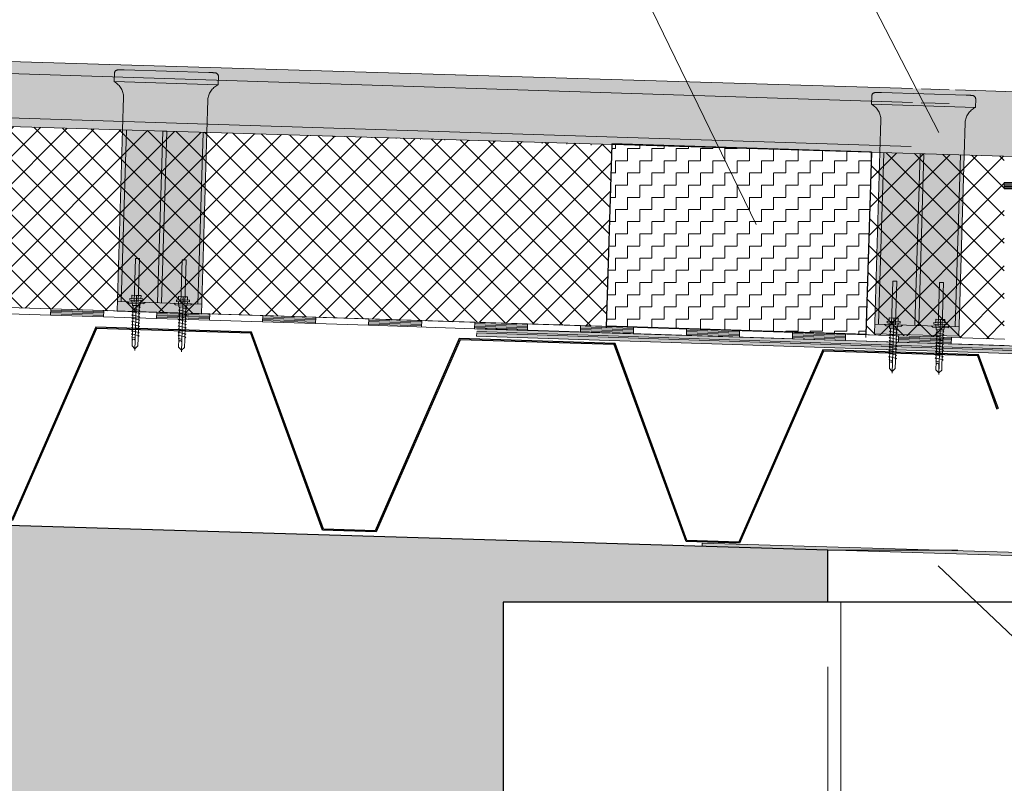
# Model space of a CAD drawing. Header units: metres. Extents: x 1316.5 to 1415.3, y -94.1 to -52.
# Tile 26 of 256: x 1331.7 to 1332.5, y -56.1 to -55.5. Entities that reach past the tile are written whole.
import ezdxf

# ---------------------------------------------------------------- set-up
doc = ezdxf.new("R2010")
doc.units = ezdxf.units.M
doc.header["$PDMODE"] = 65
for name, pattern in [('AUSGEZOGEN', [0]), ('PUNKT2_S9', [0.0015, 0, -0.0015]), ('STRICHLINIE2_S3', [0.055, 0.04, -0.015]), ('STRICHPUNKT2_S5', [0.1, 0.07, -0.01, 0.01, -0.01]), ('VERDECKT2_S2', [0.03, 0.02, -0.01])]:
    doc.linetypes.add(name, pattern=pattern)
for name, color, linetype, lineweight in [('XR$8$Achsen', 4, 'AUSGEZOGEN', 13), ('XR$8$Allgemein', 4, 'AUSGEZOGEN', 13), ('XR$8$Dach', 3, 'AUSGEZOGEN', 18), ('XR$8$Design', 4, 'AUSGEZOGEN', 13), ('XR$8$FILLINGS', 253, 'AUSGEZOGEN', 13), ('XR$8$ISO', 252, 'AUSGEZOGEN', 13), ('XR$8$KALZIP', 7, 'AUSGEZOGEN', 13), ('XR$8$Maßlinie 1_50', 7, 'AUSGEZOGEN', 25), ('XR$8$Muster', 4, 'AUSGEZOGEN', 13), ('XR$8$Möblierung', 4, 'AUSGEZOGEN', 13), ('XR$8$V25', 4, 'AUSGEZOGEN', 13), ('XR$8$V5', 7, 'AUSGEZOGEN', 13), ('XR$8$Wand', 1, 'AUSGEZOGEN', 50), ('XR$8$Wand Mauerwerk tr_1', 42, 'AUSGEZOGEN', 18)]:
    doc.layers.add(name, color=color, linetype=linetype, lineweight=lineweight)
doc.styles.add('ARIAL', font='arial.ttf')
doc.dimstyles.new('DIMSTYLE_4', dxfattribs={"dimtxt": 0.04, "dimasz": 0.03, "dimexe": 0, "dimexo": 1e-06, "dimgap": 0.02, "dimtad": 2, "dimdec": 1, "dimlfac": 100, "dimrnd": 0.5, "dimzin": 4, "dimdsep": 46, "dimtxsty": 'ARIAL', "dimblk1": 'ALL_ML_KREIS', "dimblk2": 'ALL_ML_KREIS', "dimsah": 1, "dimcen": 0, "dimse1": 1, "dimse2": 1, "dimclrd": 7, "dimclre": 7, "dimclrt": 7, "dimadec": 0, "dimazin": 0, "dimtfac": 1, "dimtdec": 0, "dimtix": 1, "dimtmove": 2, "dimatfit": 3, "dimfxl": 0, "dimtzin": 0, "dimlwd": 0, "dimlwe": 25, "dimarcsym": 0})
pattern_1 = [(45, (0, 0), (-0.01060660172, 0.01060660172), []), (135, (0, 0), (-0.01060660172, -0.01060660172), [])]

# ---------------------------------------------------------------- blocks, each defined once
blk = doc.blocks.new('ALL_ML_KREIS')
at = {"color": 0, "linetype": 'ByBlock', "lineweight": -2}
for p, q in [((0, -0.5), (0, 0.5)), ((-1, 0), (0.5, 0))]:
    blk.add_line(p, q, dxfattribs=at)
blk.add_circle((0, 0), 0.15, dxfattribs=at)
blk = doc.blocks.new('*D598')
at = {"layer": 'DEFPOINTS', "color": 7, "linetype": 'AUSGEZOGEN', "lineweight": 25, "transparency": 33554687}
for p in [(1332.3417, -55.91231), (1332.3417, -56.70231), (1333.31359, -56.70231)]:
    blk.add_point(p, dxfattribs=at)
at = {"layer": 'XR$8$Maßlinie 1_50', "color": 7, "linetype": 'AUSGEZOGEN', "lineweight": -2, "transparency": 33554687}
blk.add_line((1333.31359, -56.70231), (1333.31359, -55.91231), dxfattribs=at)
at = {"layer": 'XR$8$Maßlinie 1_50', "color": 7, "linetype": 'AUSGEZOGEN', "lineweight": 25, "transparency": 33554687, "xscale": 0.03, "yscale": 0.03, "zscale": 0.03}
for p, rotation in [((1333.31359, -55.91231), 90), ((1333.31359, -56.70231), 270)]:
    blk.add_blockref('ALL_ML_KREIS', p, dxfattribs=dict(at, rotation=rotation))
at = {"layer": 'XR$8$Maßlinie 1_50', "color": 7, "linetype": 'AUSGEZOGEN', "lineweight": 25, "transparency": 33554687, "insert": (1333.28291, -56.30916), "char_height": 0.04, "width": 0.16, "attachment_point": 5, "rotation": 90, "style": 'ARIAL'}
blk.add_mtext('\\A1;{\\A1;{79\\H0.026400;\\S^ ;}}', dxfattribs=at)
blk = doc.blocks.new('COMPLEXOBJECT_109')
at = {"layer": 'XR$8$V5', "color": 7, "transparency": 33554687}
for p, q in [((1332.07133, -55.74496), (1332.07117, -55.74745)), ((1332.4917, -55.75883), (1332.07125, -55.74496)), ((1332.48905, -55.76124), (1332.07117, -55.74745)), ((1332.48936, -55.91423), (1332.48905, -55.76124)), ((1332.2449, -55.9069), (1332.24485, -55.9094)), ((1332.4917, -55.91681), (1332.24485, -55.9094)), ((1332.48936, -55.91423), (1332.2449, -55.9069))]:
    blk.add_line(p, q, dxfattribs=at)
at = {"layer": 'XR$8$V5', "color": 7, "linetype": 'AUSGEZOGEN', "transparency": 33554687}
blk.add_line((1332.4917, -55.91681), (1332.4917, -55.75883), dxfattribs=at)
blk = doc.blocks.new('MUSTERELEMENT_58')
at = {"layer": 'XR$8$Design', "color": 4, "linetype": 'AUSGEZOGEN', "lineweight": 13, "transparency": 33554687}
for p, q in [((1332.47753, -55.6292), (1332.65379, -55.6291)), ((1332.47753, -55.6292), (1332.47753, -55.6342)), ((1332.47753, -55.6302), (1332.56566, -55.63015)), ((1332.47753, -55.6312), (1332.56566, -55.63115)), ((1332.47753, -55.6322), (1332.56566, -55.63215)), ((1332.56566, -55.62915), (1332.56566, -55.63415)), ((1332.65379, -55.6291), (1332.65379, -55.6291)), ((1332.65379, -55.6291), (1332.65379, -55.6341)), ((1332.65379, -55.6291), (1332.65379, -55.6341)), ((1332.65379, -55.6301), (1332.65379, -55.6301)), ((1332.65379, -55.6311), (1332.65379, -55.6311)), ((1332.65379, -55.6321), (1332.65379, -55.6321)), ((1332.47753, -55.6332), (1332.56566, -55.63315)), ((1332.47753, -55.6342), (1332.65379, -55.6341)), ((1332.65379, -55.6331), (1332.65379, -55.6331)), ((1332.65379, -55.6341), (1332.65379, -55.6341))]:
    blk.add_line(p, q, dxfattribs=at)
blk = doc.blocks.new('U7')
at = {"linetype": 'AUSGEZOGEN', "transparency": 33554687}
for p, q in [((-5, 1.97), (-5, 1.17)), ((-4.9, 2.07), (4.9, 2.07)), ((-4.9, 1.07), (4.9, 1.07)), ((-3.5, 3.87), (-3.5, 2.27)), ((-3.46, 0.82), (-2.94, -2.1)), ((-3.3, 4.07), (-0.2, 4.07)), ((0, 3.87), (0, 2.07)), ((0.2, 4.07), (3.3, 4.07)), ((3.46, 0.82), (2.94, -2.1)), ((3.5, 3.87), (3.5, 2.27)), ((5, 1.97), (5, 1.17)), ((-2.33, -2.93), (-3, -3.2)), ((0, -2.99), (-3, -3.2)), ((-3, -3.2), (-2.33, -3.68)), ((3, -4.1), (-3, -5.15)), ((-2.33, -4.89), (-3, -5.15)), ((-3, -5.15), (-2.33, -5.63)), ((3, -6.05), (-3, -7.1)), ((-2.84, -2.18), (2.84, -2.18)), ((-2.77, -2.18), (-2.75, -2.35)), ((-2.33, -2.73), (-2.33, -2.93)), ((-2.33, -3.68), (-2.33, -4.89)), ((-2.33, -5.63), (-2.33, -6.84)), ((2.32, -2.73), (2.32, -3.91)), ((2.32, -3.91), (3, -4.1)), ((3, -4.1), (2.32, -4.65)), ((2.32, -4.65), (2.32, -5.86)), ((2.32, -5.86), (3, -6.05)), ((3, -6.05), (2.32, -6.6)), ((2.77, -2.18), (2.75, -2.35)), ((-2.33, -6.84), (-3, -7.1)), ((-3, -7.1), (-2.33, -7.58)), ((3, -8), (-3, -9.05)), ((-2.33, -8.79), (-3, -9.05)), ((-3, -9.05), (-2.33, -9.53)), ((3, -9.95), (-3, -11)), ((-2.33, -10.74), (-3, -11)), ((-3, -11), (-2.33, -11.48)), ((3, -11.9), (-3, -12.95)), ((-2.33, -7.58), (-2.33, -8.79)), ((-2.33, -9.53), (-2.33, -10.74)), ((-2.33, -11.48), (-2.33, -12.69)), ((2.32, -6.6), (2.32, -7.81)), ((2.32, -7.81), (3, -8)), ((3, -8), (2.32, -8.55)), ((2.32, -8.55), (2.32, -9.76)), ((2.32, -9.76), (3, -9.95)), ((3, -9.95), (2.32, -10.5)), ((2.32, -10.5), (2.32, -11.71)), ((2.32, -11.71), (3, -11.9)), ((3, -11.9), (2.32, -12.45)), ((-2.33, -12.69), (-3, -12.95)), ((-3, -12.95), (-2.33, -13.43)), ((3, -13.85), (-3, -14.9)), ((-2.33, -14.64), (-3, -14.9)), ((-3, -14.9), (-2.33, -15.38)), ((3, -15.8), (-3, -16.85)), ((-2.33, -16.59), (-3, -16.85)), ((-3, -16.85), (-2.33, -17.33)), ((3, -17.75), (-3, -18.8)), ((-2.33, -13.43), (-2.33, -14.64)), ((-2.33, -15.38), (-2.33, -16.59)), ((-2.33, -17.33), (-2.3, -18.53)), ((3, -17.75), (2.3, -18.32)), ((2.32, -12.45), (2.32, -13.66)), ((2.32, -13.66), (3, -13.85)), ((3, -13.85), (2.32, -14.4)), ((2.32, -14.4), (2.32, -15.61)), ((2.32, -15.61), (3, -15.8)), ((3, -15.8), (2.32, -16.35)), ((2.32, -16.35), (2.32, -17.33)), ((2.32, -17.33), (2.32, -17.56)), ((2.32, -17.56), (3, -17.75)), ((-2.3, -18.53), (-3, -18.8)), ((-3, -18.8), (-2.28, -19.31)), ((3, -19.7), (-3, -20.75)), ((-2.26, -20.47), (-3, -20.75)), ((-3, -20.75), (-2.24, -21.28)), ((-2.28, -19.31), (-2.26, -20.47)), ((-2.24, -21.28), (-2.23, -22.18)), ((-2.23, -22.18), (-2.23, -27.06)), ((0, -24.04), (0, -28.93)), ((2.61, -21.73), (0.4, -22.03)), ((2.23, -22.07), (2.22, -22.18)), ((2.22, -22.18), (2.22, -27.06)), ((2.61, -21.73), (2.23, -22.07)), ((2.26, -20.3), (2.24, -21.58)), ((2.24, -21.58), (2.61, -21.73)), ((3, -19.7), (2.26, -20.3)), ((2.3, -18.32), (2.28, -19.5)), ((2.28, -19.5), (3, -19.7)), ((-2.23, -27.06), (0, -28.93)), ((2.22, -27.06), (0, -28.93))]:
    blk.add_line(p, q, dxfattribs=at)
at = {"linetype": 'STRICHPUNKT2_S5', "transparency": 33554687}
blk.add_line((0, 3.87), (0, -29.93), dxfattribs=at)
at = {"linetype": 'AUSGEZOGEN', "transparency": 33554687}
for centre, radius, start, end in [((-4.9, 1.97), 0.1, 90, 180), ((-4.9, 1.17), 0.1, 180, 270), ((-3.75, 0.77), 0.3, 10, 90), ((-3.7, 2.27), 0.2, 270, 0), ((-3.3, 3.87), 0.2, 90, 180), ((-0.2, 3.87), 0.2, 0, 90), ((0.2, 3.87), 0.2, 90, 180), ((3.3, 3.87), 0.2, 0, 90), ((3.75, 0.77), 0.3, 90, 170), ((3.7, 2.27), 0.2, 180, 270), ((4.9, 1.97), 0.1, 0, 90), ((4.9, 1.17), 0.1, 270, 0), ((-2.84, -2.08), 0.1, 190, 270), ((-2.65, -2.33), 0.1, 190, 270), ((-2.63, -2.73), 0.3, 0, 90), ((2.62, -2.73), 0.3, 90, 180), ((2.65, -2.33), 0.1, 270, 350), ((2.84, -2.08), 0.1, 270, 350), ((1.11, -24.04), 1.11, 0, 180)]:
    blk.add_arc(centre, radius, start, end, dxfattribs=at)
blk = doc.blocks.new('NE160s')
at = {"linetype": 'STRICHLINIE2_S3', "transparency": 33554687}
for p, q in [((-32.5, 221), (32.5, 221)), ((-40, 217.84), (-40, 210)), ((40, 217.84), (40, 210)), ((-40, 210), (-40, 210)), ((-40, 210), (40, 210)), ((40, 210), (40, 210)), ((-32.5, 196), (-32.5, 166)), ((32.5, 196), (32.5, 166))]:
    blk.add_line(p, q, dxfattribs=at)
at = {"color": 4, "transparency": 33554687}
for p, q in [((-32.5, 166), (-29.5, 166)), ((-32.5, 166), (-32.5, 0)), ((-29.5, 166), (-29.5, 8.8)), ((-1.5, 166), (1.5, 166)), ((-1.5, 166), (-1.5, 8.8)), ((-1.5, 166), (1.5, 166)), ((1.5, 166), (1.5, 8.8)), ((29.5, 166), (29.5, 8.8)), ((32.5, 166), (29.5, 166)), ((32.5, 166), (32.5, 0)), ((32.5, 8.8), (-32.5, 8.8)), ((32.5, 0), (-32.5, 0))]:
    blk.add_line(p, q, dxfattribs=at)
for points in [[(-19.5, 8.8), (-19.5, 48.8), (-16.5, 48.8), (-16.5, 8.8)], [(19.5, 8.8), (19.5, 48.8), (16.5, 48.8), (16.5, 8.8)], [(-25, 8.8), (-24, 7.8), (-24, 7.5), (-12, 7.5), (-12, 7.8), (-11, 8.8)], [(25, 8.8), (24, 7.8), (24, 7.5), (12, 7.5), (12, 7.8), (11, 8.8)]]:
    blk.add_lwpolyline(points, dxfattribs=at)
at = {"linetype": 'STRICHLINIE2_S3', "transparency": 33554687}
for centre, radius, start, end in [((-37, 217.84), 3, 92.12681, 180), ((0, -778.47), 1000, 91.86244, 92.12681), ((0, -778.47), 1000, 87.87319, 88.13756), ((37, 217.84), 3, 0, 87.87319), ((-49.32, 196), 16.82, 0, 56.35718), ((49.32, 196), 16.82, 123.64282, 180)]:
    blk.add_arc(centre, radius, start, end, dxfattribs=at)
blk = doc.blocks.new('MUSTERELEMENT_60')
at = {"layer": 'XR$8$Design', "color": 4, "linetype": 'AUSGEZOGEN', "lineweight": 13, "transparency": 33554687}
for p, q in [((1331.66187, -55.7238), (1331.74346, -55.7264)), ((1331.66172, -55.7288), (1331.7433, -55.7314)), ((1331.74346, -55.7264), (1331.7433, -55.7314)), ((1331.74346, -55.7264), (1331.7433, -55.7314)), ((1331.7433, -55.7314), (1331.82488, -55.734)), ((1331.74333, -55.7304), (1331.78412, -55.7317)), ((1331.74336, -55.7294), (1331.78415, -55.7307)), ((1331.74339, -55.7284), (1331.78418, -55.7297)), ((1331.74342, -55.7274), (1331.78422, -55.7287)), ((1331.74346, -55.7264), (1331.82504, -55.729)), ((1331.78425, -55.7277), (1331.78409, -55.7327)), ((1331.82504, -55.729), (1331.82488, -55.734)), ((1331.82504, -55.729), (1331.82488, -55.734)), ((1331.82497, -55.731), (1331.86577, -55.7323)), ((1331.82501, -55.73), (1331.8658, -55.7313)), ((1331.82504, -55.729), (1331.90662, -55.7316)), ((1331.86583, -55.7303), (1331.86567, -55.7353)), ((1331.82488, -55.734), (1331.90646, -55.7366)), ((1331.82491, -55.733), (1331.8657, -55.7343)), ((1331.82494, -55.732), (1331.86573, -55.7333)), ((1331.90662, -55.7316), (1331.90646, -55.7366)), ((1331.90662, -55.7316), (1331.90646, -55.7366)), ((1331.90646, -55.7366), (1331.98804, -55.7392)), ((1331.90649, -55.7356), (1331.94728, -55.7369)), ((1331.90652, -55.7346), (1331.94732, -55.7359)), ((1331.90656, -55.7336), (1331.94735, -55.7349)), ((1331.90659, -55.7326), (1331.94738, -55.7339)), ((1331.90662, -55.7316), (1331.9882, -55.7342)), ((1331.94741, -55.7329), (1331.94725, -55.7379)), ((1331.9882, -55.7342), (1331.98804, -55.7392)), ((1331.9882, -55.7342), (1331.98804, -55.7392)), ((1331.98807, -55.7382), (1332.02887, -55.7395)), ((1331.98811, -55.7372), (1332.0289, -55.7385)), ((1331.98814, -55.7362), (1332.02893, -55.7375)), ((1331.98817, -55.7352), (1332.02896, -55.7365)), ((1331.9882, -55.7342), (1332.06978, -55.7368)), ((1332.02899, -55.7355), (1332.02883, -55.7405)), ((1332.06978, -55.7368), (1332.06962, -55.7418)), ((1332.06978, -55.7368), (1332.06962, -55.7418)), ((1332.06972, -55.7388), (1332.11051, -55.7401)), ((1332.06975, -55.7378), (1332.11054, -55.7391)), ((1332.06978, -55.7368), (1332.15137, -55.7394)), ((1332.11057, -55.7381), (1332.11041, -55.7431)), ((1331.98804, -55.7392), (1332.06962, -55.7418)), ((1332.06962, -55.7418), (1332.15121, -55.7444)), ((1332.06966, -55.7408), (1332.11045, -55.7421)), ((1332.06969, -55.7398), (1332.11048, -55.7411)), ((1332.15137, -55.7394), (1332.15121, -55.7444)), ((1332.15137, -55.7394), (1332.15121, -55.7444)), ((1332.15121, -55.7444), (1332.23279, -55.747)), ((1332.15124, -55.7434), (1332.19203, -55.7447)), ((1332.15127, -55.7424), (1332.19206, -55.7437)), ((1332.1513, -55.7414), (1332.19209, -55.7427)), ((1332.15133, -55.7404), (1332.19212, -55.7417)), ((1332.15137, -55.7394), (1332.23295, -55.742)), ((1332.19216, -55.7407), (1332.192, -55.7457)), ((1332.23295, -55.742), (1332.23279, -55.747)), ((1332.23295, -55.742), (1332.23279, -55.747)), ((1332.23282, -55.746), (1332.27361, -55.7473)), ((1332.23285, -55.745), (1332.27364, -55.7463)), ((1332.23288, -55.744), (1332.27367, -55.7453)), ((1332.23292, -55.743), (1332.27371, -55.7443)), ((1332.23295, -55.742), (1332.31453, -55.7446)), ((1332.27374, -55.7433), (1332.27358, -55.7483)), ((1332.31453, -55.7446), (1332.31437, -55.7496)), ((1332.31453, -55.7446), (1332.31437, -55.7496)), ((1332.31446, -55.7466), (1332.35526, -55.7479)), ((1332.3145, -55.7456), (1332.35529, -55.7469)), ((1332.31453, -55.7446), (1332.39611, -55.7472)), ((1332.35532, -55.7459), (1332.35516, -55.7509)), ((1332.23279, -55.747), (1332.31437, -55.7496)), ((1332.31437, -55.7496), (1332.39595, -55.7522)), ((1332.3144, -55.7486), (1332.35519, -55.7499)), ((1332.31443, -55.7476), (1332.35522, -55.7489)), ((1332.39611, -55.7472), (1332.39595, -55.7522)), ((1332.39611, -55.7472), (1332.39595, -55.7522)), ((1332.39595, -55.7522), (1332.47753, -55.7548)), ((1332.39598, -55.7512), (1332.43677, -55.7525)), ((1332.39601, -55.7502), (1332.43681, -55.7515)), ((1332.39605, -55.7492), (1332.43684, -55.7505)), ((1332.39608, -55.7482), (1332.43687, -55.7495)), ((1332.39611, -55.7472), (1332.47769, -55.74981)), ((1332.4369, -55.74851), (1332.43674, -55.7535))]:
    blk.add_line(p, q, dxfattribs=at)

msp = doc.modelspace()

# ---------------------------------------------------------------- hatches: boundary and pattern name
at = {"layer": 'XR$8$Achsen', "linetype": 'AUSGEZOGEN', "lineweight": 35, "transparency": 33554687}
msp.add_hatch(color=253, dxfattribs=at).paths.add_polyline_path([(1332.48942, -55.75534), (1332.07154, -55.74156), (1332.07138, -55.74405), (1332.49176, -55.75792), (1332.4917, -55.64337), (1332.48921, -55.64337)])
at = {"layer": 'XR$8$Allgemein', "linetype": 'AUSGEZOGEN', "lineweight": 13, "transparency": 33554687}
h = msp.add_hatch(dxfattribs=at)
h.set_pattern_fill('SCHRAFFUR_6', color=4, scale=0.01, style=0, pattern_type=2)
h.set_pattern_definition(pattern_1)
h.paths.add_polyline_path([(1332.17106, -55.74019), (1332.17527, -55.59991), (1331.00906, -55.56494), (1331.00906, -55.70315)], flags=0)
h = msp.add_hatch(dxfattribs=at)
h.set_pattern_fill('SCHRAFFUR_6', color=4, scale=0.01, style=0, pattern_type=2)
h.set_pattern_definition(pattern_1)
h.paths.add_polyline_path([(1332.47753, -55.60898), (1332.37518, -55.6059), (1332.37096, -55.74638), (1332.47753, -55.74996)], flags=0)
at = {"layer": 'XR$8$FILLINGS', "transparency": 33554687}
for color, points in [(254, [(1332.74785, -55.61706), (1332.76778, -55.61997), (1332.76935, -55.56765), (1331.74609, -55.53702), (1331.00906, -55.51492), (1331.00906, -55.56494), (1331.75027, -55.5872)]), (253, [(1331.79452, -55.72829), (1331.85949, -55.73024), (1331.86427, -55.56941), (1331.8643, -55.56888), (1331.86434, -55.56835), (1331.8644, -55.56782), (1331.86447, -55.56729), (1331.86456, -55.56676), (1331.86467, -55.56624), (1331.8648, -55.56572), (1331.86494, -55.56521), (1331.86509, -55.5647), (1331.86527, -55.56419), (1331.86546, -55.5637), (1331.86566, -55.5632), (1331.86588, -55.56272), (1331.86612, -55.56224), (1331.86637, -55.56177), (1331.86664, -55.56131), (1331.86692, -55.56085), (1331.86721, -55.56041), (1331.86752, -55.55997), (1331.86784, -55.55955), (1331.86818, -55.55913), (1331.86853, -55.55873), (1331.86889, -55.55834), (1331.86926, -55.55795), (1331.86965, -55.55759), (1331.87004, -55.55723), (1331.87045, -55.55689), (1331.87087, -55.55655), (1331.8713, -55.55624), (1331.87174, -55.55593), (1331.87219, -55.55565), (1331.87242, -55.54781), (1331.87242, -55.54766), (1331.87242, -55.54751), (1331.8724, -55.54736), (1331.87238, -55.54722), (1331.87235, -55.54707), (1331.87232, -55.54693), (1331.87228, -55.54678), (1331.87223, -55.54664), (1331.87217, -55.54651), (1331.87211, -55.54637), (1331.87204, -55.54624), (1331.87196, -55.54611), (1331.87188, -55.54599), (1331.87179, -55.54587), (1331.87169, -55.54576), (1331.8716, -55.54565), (1331.87149, -55.54554), (1331.87138, -55.54544), (1331.87127, -55.54535), (1331.87115, -55.54526), (1331.87102, -55.54518), (1331.87089, -55.5451), (1331.87076, -55.54503), (1331.87063, -55.54497), (1331.87049, -55.54491), (1331.87035, -55.54486), (1331.87021, -55.54482), (1331.87007, -55.54479), (1331.86992, -55.54476), (1331.86977, -55.54474), (1331.86963, -55.54472), (1331.86948, -55.54471), (1331.86933, -55.5447), (1331.86918, -55.54469), (1331.86903, -55.54468), (1331.86888, -55.54467), (1331.86873, -55.54466), (1331.86859, -55.54465), (1331.86844, -55.54464), (1331.86829, -55.54464), (1331.86814, -55.54463), (1331.86799, -55.54462), (1331.86784, -55.54461), (1331.86769, -55.5446), (1331.86755, -55.54459), (1331.8674, -55.54458), (1331.86725, -55.54457), (1331.8671, -55.54456), (1331.86695, -55.54455), (1331.8668, -55.54454), (1331.86665, -55.54453), (1331.86651, -55.54452), (1331.86636, -55.54451), (1331.86621, -55.5445), (1331.86606, -55.54449), (1331.86591, -55.54448), (1331.86576, -55.54447), (1331.86561, -55.54446), (1331.86547, -55.54445), (1331.86532, -55.54444), (1331.86517, -55.54443), (1331.86502, -55.54443), (1331.80005, -55.54248), (1331.7999, -55.54248), (1331.79975, -55.54248), (1331.7996, -55.54248), (1331.79945, -55.54248), (1331.79931, -55.54248), (1331.79916, -55.54248), (1331.79901, -55.54248), (1331.79886, -55.54248), (1331.79871, -55.54248), (1331.79856, -55.54248), (1331.79841, -55.54248), (1331.79826, -55.54248), (1331.79811, -55.54248), (1331.79797, -55.54248), (1331.79782, -55.54248), (1331.79767, -55.54249), (1331.79752, -55.54249), (1331.79737, -55.54249), (1331.79722, -55.54249), (1331.79707, -55.54249), (1331.79692, -55.54249), (1331.79678, -55.54249), (1331.79663, -55.54249), (1331.79648, -55.54249), (1331.79633, -55.54249), (1331.79618, -55.54249), (1331.79603, -55.5425), (1331.79588, -55.5425), (1331.79573, -55.5425), (1331.79558, -55.5425), (1331.79544, -55.5425), (1331.79529, -55.5425), (1331.79514, -55.54252), (1331.79499, -55.54254), (1331.79485, -55.54256), (1331.7947, -55.5426), (1331.79456, -55.54264), (1331.79442, -55.54268), (1331.79428, -55.54274), (1331.79415, -55.5428), (1331.79401, -55.54287), (1331.79389, -55.54294), (1331.79376, -55.54302), (1331.79364, -55.54311), (1331.79353, -55.5432), (1331.79341, -55.5433), (1331.79331, -55.54341), (1331.79321, -55.54352), (1331.79311, -55.54363), (1331.79302, -55.54375), (1331.79294, -55.54387), (1331.79286, -55.544), (1331.79279, -55.54413), (1331.79272, -55.54426), (1331.79267, -55.5444), (1331.79262, -55.54454), (1331.79257, -55.54468), (1331.79253, -55.54482), (1331.7925, -55.54497), (1331.79248, -55.54511), (1331.79247, -55.54526), (1331.79246, -55.54541), (1331.79222, -55.55325), (1331.79265, -55.55356), (1331.79307, -55.55389), (1331.79348, -55.55423), (1331.79388, -55.55459), (1331.79427, -55.55496), (1331.79464, -55.55534), (1331.79501, -55.55573), (1331.79536, -55.55613), (1331.79569, -55.55654), (1331.79602, -55.55697), (1331.79633, -55.5574), (1331.79662, -55.55785), (1331.79691, -55.5583), (1331.79717, -55.55876), (1331.79743, -55.55923), (1331.79766, -55.55971), (1331.79789, -55.56019), (1331.79809, -55.56068), (1331.79828, -55.56118), (1331.79846, -55.56169), (1331.79862, -55.5622), (1331.79876, -55.56271), (1331.79889, -55.56323), (1331.799, -55.56375), (1331.79909, -55.56428), (1331.79917, -55.5648), (1331.79923, -55.56533), (1331.79927, -55.56587), (1331.7993, -55.5664), (1331.79931, -55.56693), (1331.7993, -55.56747)]), (253, [(1332.37757, -55.74572), (1332.44254, -55.74767), (1332.44732, -55.58685), (1332.44734, -55.58631), (1332.44738, -55.58578), (1332.44744, -55.58525), (1332.44752, -55.58472), (1332.44761, -55.5842), (1332.44772, -55.58367), (1332.44784, -55.58316), (1332.44798, -55.58264), (1332.44814, -55.58213), (1332.44831, -55.58163), (1332.4485, -55.58113), (1332.44871, -55.58064), (1332.44893, -55.58015), (1332.44916, -55.57967), (1332.44942, -55.5792), (1332.44968, -55.57874), (1332.44996, -55.57828), (1332.45026, -55.57784), (1332.45057, -55.5774), (1332.45089, -55.57698), (1332.45122, -55.57656), (1332.45157, -55.57616), (1332.45193, -55.57577), (1332.45231, -55.57539), (1332.45269, -55.57502), (1332.45309, -55.57466), (1332.4535, -55.57432), (1332.45392, -55.57399), (1332.45435, -55.57367), (1332.45478, -55.57337), (1332.45523, -55.57308), (1332.45547, -55.56524), (1332.45547, -55.56509), (1332.45546, -55.56494), (1332.45545, -55.56479), (1332.45543, -55.56465), (1332.4554, -55.5645), (1332.45536, -55.56436), (1332.45532, -55.56422), (1332.45527, -55.56408), (1332.45521, -55.56394), (1332.45515, -55.5638), (1332.45508, -55.56367), (1332.45501, -55.56355), (1332.45492, -55.56342), (1332.45483, -55.5633), (1332.45474, -55.56319), (1332.45464, -55.56308), (1332.45454, -55.56297), (1332.45443, -55.56287), (1332.45431, -55.56278), (1332.45419, -55.56269), (1332.45407, -55.56261), (1332.45394, -55.56253), (1332.45381, -55.56246), (1332.45367, -55.5624), (1332.45354, -55.56235), (1332.4534, -55.5623), (1332.45325, -55.56225), (1332.45311, -55.56222), (1332.45297, -55.56219), (1332.45282, -55.56217), (1332.45267, -55.56216), (1332.45252, -55.56215), (1332.45237, -55.56214), (1332.45222, -55.56213), (1332.45208, -55.56212), (1332.45193, -55.56211), (1332.45178, -55.5621), (1332.45163, -55.56209), (1332.45148, -55.56208), (1332.45133, -55.56207), (1332.45119, -55.56206), (1332.45104, -55.56205), (1332.45089, -55.56204), (1332.45074, -55.56203), (1332.45059, -55.56202), (1332.45044, -55.56201), (1332.45029, -55.562), (1332.45015, -55.56199), (1332.45, -55.56198), (1332.44985, -55.56197), (1332.4497, -55.56196), (1332.44955, -55.56195), (1332.4494, -55.56194), (1332.44925, -55.56193), (1332.44911, -55.56192), (1332.44896, -55.56191), (1332.44881, -55.5619), (1332.44866, -55.56189), (1332.44851, -55.56189), (1332.44836, -55.56188), (1332.44821, -55.56187), (1332.44807, -55.56186), (1332.3831, -55.55991), (1332.38295, -55.55991), (1332.3828, -55.55991), (1332.38265, -55.55991), (1332.3825, -55.55991), (1332.38235, -55.55991), (1332.3822, -55.55991), (1332.38205, -55.55991), (1332.3819, -55.55991), (1332.38176, -55.55991), (1332.38161, -55.55991), (1332.38146, -55.55991), (1332.38131, -55.55991), (1332.38116, -55.55992), (1332.38101, -55.55992), (1332.38086, -55.55992), (1332.38071, -55.55992), (1332.38056, -55.55992), (1332.38042, -55.55992), (1332.38027, -55.55992), (1332.38012, -55.55992), (1332.37997, -55.55992), (1332.37982, -55.55992), (1332.37967, -55.55992), (1332.37952, -55.55992), (1332.37937, -55.55993), (1332.37923, -55.55993), (1332.37908, -55.55993), (1332.37893, -55.55993), (1332.37878, -55.55993), (1332.37863, -55.55993), (1332.37848, -55.55993), (1332.37833, -55.55994), (1332.37818, -55.55995), (1332.37804, -55.55997), (1332.37789, -55.55999), (1332.37775, -55.56003), (1332.3776, -55.56007), (1332.37746, -55.56012), (1332.37733, -55.56017), (1332.37719, -55.56023), (1332.37706, -55.5603), (1332.37693, -55.56038), (1332.37681, -55.56046), (1332.37669, -55.56054), (1332.37657, -55.56064), (1332.37646, -55.56073), (1332.37635, -55.56084), (1332.37625, -55.56095), (1332.37616, -55.56106), (1332.37607, -55.56118), (1332.37598, -55.5613), (1332.37591, -55.56143), (1332.37583, -55.56156), (1332.37577, -55.56169), (1332.37571, -55.56183), (1332.37566, -55.56197), (1332.37562, -55.56211), (1332.37558, -55.56225), (1332.37555, -55.5624), (1332.37553, -55.56255), (1332.37551, -55.56269), (1332.3755, -55.56284), (1332.37527, -55.57068), (1332.3757, -55.57099), (1332.37612, -55.57132), (1332.37653, -55.57167), (1332.37693, -55.57202), (1332.37731, -55.57239), (1332.37769, -55.57277), (1332.37805, -55.57316), (1332.3784, -55.57356), (1332.37874, -55.57398), (1332.37906, -55.5744), (1332.37937, -55.57483), (1332.37967, -55.57528), (1332.37995, -55.57573), (1332.38022, -55.57619), (1332.38047, -55.57666), (1332.38071, -55.57714), (1332.38093, -55.57762), (1332.38114, -55.57812), (1332.38133, -55.57861), (1332.3815, -55.57912), (1332.38166, -55.57963), (1332.38181, -55.58014), (1332.38193, -55.58066), (1332.38204, -55.58118), (1332.38214, -55.58171), (1332.38221, -55.58224), (1332.38227, -55.58277), (1332.38232, -55.5833), (1332.38234, -55.58383), (1332.38235, -55.58436), (1332.38235, -55.5849)])]:
    msp.add_hatch(color=color, dxfattribs=at).paths.add_polyline_path(points)
at = {"layer": 'XR$8$Muster', "linetype": 'AUSGEZOGEN', "lineweight": 13, "transparency": 33554687}
h = msp.add_hatch(dxfattribs=at)
h.set_pattern_fill('MUSTER', color=4, scale=0.009375, angle=90, style=0, pattern_type=2)
h.set_pattern_definition([(90, (-0.01875, 0.01875), (-0.009375, 0.009375), [0.009375, -0.009375]), (180, (-0.01875, 0.01875), (-0.009375, -0.009375), [0.009375, -0.009375])])
h.paths.add_polyline_path([(1332.37232, -55.70121), (1332.37513, -55.60747), (1332.37518, -55.60591), (1332.37518, -55.6059), (1331.8795, -55.59107), (1332.17524, -55.60085), (1332.17098, -55.74286), (1332.17116, -55.73993), (1332.37101, -55.7463)], flags=0)
at = {"layer": 'XR$8$Möblierung', "linetype": 'AUSGEZOGEN', "lineweight": 25, "transparency": 33554687}
msp.add_hatch(color=253, dxfattribs=at).paths.add_polyline_path([(1332.4917, -55.75883), (1332.07133, -55.74496), (1332.07117, -55.74745), (1332.48905, -55.76124), (1332.48936, -55.91423), (1332.2449, -55.9069), (1332.24485, -55.9094), (1332.4917, -55.91681)])
at = {"layer": 'XR$8$Möblierung', "linetype": 'AUSGEZOGEN', "lineweight": 13, "true_color": 0xb9a483, "transparency": 33554687}
msp.add_hatch(color=33, dxfattribs=at).paths.add_polyline_path([(1332.3417, -55.95243), (1332.3417, -55.91231), (1331.00906, -55.87233), (1331.00906, -56.70231), (1332.0917, -56.70231), (1332.0917, -55.95243)])

# ---------------------------------------------------------------- linework, layer by layer
at = {"layer": 'XR$8$Dach', "color": 7, "linetype": 'AUSGEZOGEN', "lineweight": 25, "transparency": 33554687}
for p, q in [((1332.17527, -55.59991), (1332.17105, -55.74057)), ((1332.37518, -55.60591), (1332.17528, -55.59946)), ((1332.37518, -55.60591), (1332.37096, -55.74638)), ((1332.37518, -55.60591), (1332.37096, -55.74656)), ((1332.37096, -55.74638), (1332.17107, -55.73993)), ((1332.3417, -55.91231), (1331.00906, -55.87228)), ((1332.3417, -55.95243), (1332.3417, -55.91231)), ((1332.4917, -55.95243), (1332.0917, -55.95243)), ((1332.0917, -55.95243), (1332.0917, -56.89045))]:
    msp.add_line(p, q, dxfattribs=at)
at = {"layer": 'XR$8$Dach', "color": 4, "linetype": 'VERDECKT2_S2', "lineweight": 13, "transparency": 33554687}
msp.add_line((1332.3417, -56.70231), (1332.3417, -55.95243), dxfattribs=at)
at = {"layer": 'XR$8$Dach', "color": 4, "linetype": 'AUSGEZOGEN', "lineweight": 13, "transparency": 33554687}
msp.add_line((1332.3517, -55.95243), (1332.3517, -56.71231), dxfattribs=at)
at = {"layer": 'XR$8$Dach', "color": 7, "linetype": 'AUSGEZOGEN', "lineweight": 25, "transparency": 33554687}
for points in [[(1332.47296, -55.80361), (1332.45774, -55.76183), (1332.3378, -55.75808), (1332.27315, -55.90614), (1332.23317, -55.90489), (1332.17787, -55.7531), (1332.05793, -55.74935), (1331.99328, -55.89741), (1331.9533, -55.89616), (1331.89801, -55.74436), (1331.77807, -55.74062), (1331.71342, -55.88868), (1331.67344, -55.88743), (1331.61815, -55.73563), (1331.4982, -55.73189), (1331.43356, -55.87995), (1331.39358, -55.8787), (1331.33828, -55.7269), (1331.21834, -55.72316), (1331.15369, -55.87122), (1331.11371, -55.86997), (1331.05842, -55.71817), (1331.00906, -55.71663)], [(1332.47213, -55.80391), (1332.45712, -55.76269), (1332.33836, -55.75898), (1332.27372, -55.90704), (1332.23254, -55.90575), (1332.17725, -55.75396), (1332.0585, -55.75025), (1331.99385, -55.89831), (1331.95268, -55.89702), (1331.89739, -55.74523), (1331.77864, -55.74152), (1331.71399, -55.88958), (1331.67282, -55.88829), (1331.61752, -55.73649), (1331.49877, -55.73279), (1331.43412, -55.88085), (1331.39295, -55.87956), (1331.33766, -55.72776), (1331.21891, -55.72406), (1331.15426, -55.87212), (1331.11309, -55.87083), (1331.0578, -55.71903), (1331.00906, -55.71751)]]:
    msp.add_lwpolyline(points, dxfattribs=at)
at = {"layer": 'XR$8$Design', "color": 4, "lineweight": 13, "transparency": 33554687}
msp.add_line((1331.00906, -55.70315), (1332.47753, -55.74996), dxfattribs=at)
at = {"layer": 'XR$8$ISO', "transparency": 33554687}
msp.add_line((1332.37094, -55.74868), (1332.37236, -55.70141), dxfattribs=at)
at = {"layer": 'XR$8$KALZIP', "transparency": 33554687}
for p, q in [((1331.00906, -55.51492), (1332.40685, -55.55683)), ((1331.00906, -55.52298), (1332.40678, -55.56754)), ((1331.00906, -55.55708), (1332.40585, -55.6016)), ((1332.43504, -55.55773), (1332.41366, -55.55705)), ((1332.43994, -55.55789), (1332.56211, -55.56151)), ((1331.00906, -55.56493), (1332.74785, -55.61706)), ((1331.00906, -55.56494), (1332.74785, -55.61706)), ((1332.41359, -55.56775), (1332.43497, -55.56843))]:
    msp.add_line(p, q, dxfattribs=at)
at = {"layer": 'XR$8$V5', "color": 7, "transparency": 33554687}
for p, q in [((1332.49176, -55.75792), (1332.07138, -55.74405)), ((1332.48942, -55.75534), (1332.07146, -55.74156))]:
    msp.add_line(p, q, dxfattribs=at)
at = {"layer": 'XR$8$Wand', "color": 4, "linetype": 'AUSGEZOGEN', "lineweight": 13, "transparency": 33554687}
for p, q in [((1332.28846, -55.32089), (1332.42712, -55.59074)), ((1332.16505, -55.41136), (1332.28652, -55.66157))]:
    msp.add_line(p, q, dxfattribs=at)
at = {"layer": 'XR$8$Wand', "color": 3, "linetype": 'AUSGEZOGEN', "lineweight": 13, "transparency": 33554687}
msp.add_line((1332.72929, -56.21185), (1332.42653, -55.92439), dxfattribs=at)
at = {"layer": 'XR$8$Wand Mauerwerk tr_1', "color": 4, "linetype": 'PUNKT2_S9', "lineweight": 13, "transparency": 33554687}
msp.add_line((1332.3417, -55.91231), (1333.5157, -55.91243), dxfattribs=at)

# ---------------------------------------------------------------- block references
at = {"layer": 'XR$8$Design', "color": 4, "linetype": 'AUSGEZOGEN', "lineweight": 13, "transparency": 33554687}
for name in ['MUSTERELEMENT_58', 'MUSTERELEMENT_60']:
    msp.add_blockref(name, (0, 0), dxfattribs=at)
at = {"layer": 'XR$8$V25', "color": 4, "linetype": 'AUSGEZOGEN', "lineweight": 13, "transparency": 33554687, "xscale": -0.0009999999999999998, "zscale": 0.001, "rotation": 358.282288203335}
for name, p, yscale in [('NE160s', (1331.82696, -55.72926), 0.0008411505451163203), ('NE160s', (1332.41001, -55.74669), 0.0008411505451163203), ('U7', (1331.80924, -55.72123), 0.00125), ('U7', (1331.84511, -55.72231), 0.00125), ('U7', (1332.39228, -55.73866), 0.00125), ('U7', (1332.42815, -55.73974), 0.00125)]:
    msp.add_blockref(name, p, dxfattribs=dict(at, yscale=yscale))
at = {"layer": 'XR$8$V5', "color": 7, "transparency": 33554687}
msp.add_blockref('COMPLEXOBJECT_109', (0, 0), dxfattribs=at)

# ---------------------------------------------------------------- dimensions: what is measured, and where the dimension line sits
at = {"layer": 'XR$8$Maßlinie 1_50', "color": 7, "linetype": 'AUSGEZOGEN', "lineweight": 25, "transparency": 33554687}
dim = msp.add_linear_dim(base=(1333.31359, -55.91231), p1=(1332.3417, -56.70231), p2=(1332.3417, -55.91231), angle=90, dimstyle='DIMSTYLE_4', override={"dimpost": '<>', "dimclrd": 7, "dimclre": 7, "dimclrt": 7, "dimlwd": 0, "dimlwe": 25}, dxfattribs=at)
dim.commit()
dim.dimension.update_dxf_attribs({"geometry": '*D598', "text_midpoint": (1333.28291, -56.30916), "dimtype": 160})

doc.saveas('drawing.dxf')
